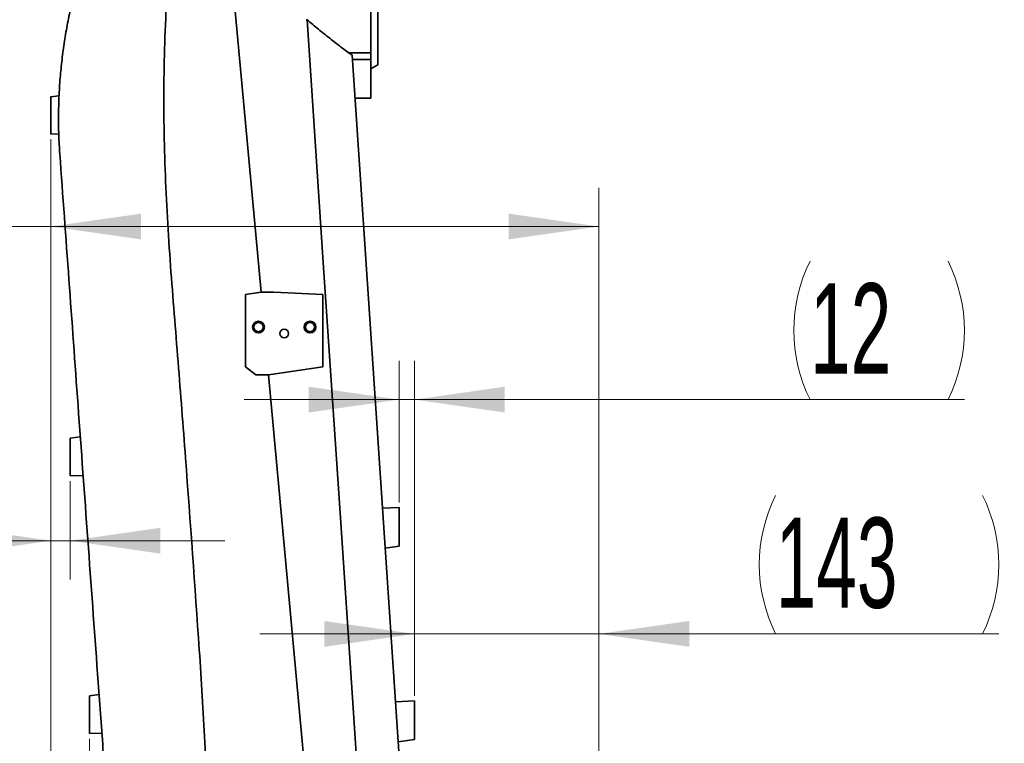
# Model space of a CAD drawing. Header units: millimetres. Extents: x 0 to 12118, y 0 to 8400.
# Tile 36 of 127: x 4061 to 4824, y 4526 to 5087. Entities that reach past the tile are written whole.
import ezdxf

# ---------------------------------------------------------------- set-up
doc = ezdxf.new("R2010")
doc.units = ezdxf.units.MM
doc.header["$LTSCALE"] = 20
doc.styles.add('SLDTEXTSTYLE0', font='TXT', dxfattribs={"width": 0.605})
doc.dimstyles.new('SLDDIMSTYLE1', dxfattribs={"dimtxt": 70, "dimasz": 70, "dimexe": 0, "dimexo": 0.0625, "dimgap": 17.5, "dimtad": 1, "dimdec": 1, "dimrnd": 1e-09, "dimzin": 12, "dimdsep": 46, "dimtxsty": 'SLDTEXTSTYLE0', "dimsah": 1, "dimcen": 0.09, "dimadec": 0, "dimazin": 3, "dimtfac": 1, "dimtmove": 0, "dimatfit": 0, "dimfxl": 1, "dimfrac": 2, "dimtolj": 1, "dimtzin": 12, "dimarcsym": 0})
doc.dimstyles.new('SLDDIMSTYLE2', dxfattribs={"dimtxt": 70, "dimasz": 70, "dimexe": 0, "dimexo": 0.0625, "dimgap": 17.5, "dimtad": 1, "dimdec": 1, "dimrnd": 1e-09, "dimzin": 12, "dimdsep": 46, "dimtxsty": 'SLDTEXTSTYLE0', "dimsah": 1, "dimcen": 0.09, "dimadec": 0, "dimazin": 3, "dimtfac": 1, "dimtofl": 0, "dimtmove": 0, "dimatfit": 3, "dimfxl": 1, "dimfrac": 2, "dimtolj": 1, "dimtzin": 12, "dimarcsym": 0})

# ---------------------------------------------------------------- blocks, each defined once
blk = doc.blocks.new('_D_29')
at = {"color": 7, "linetype": 'Continuous', "lineweight": 0}
for p, q in [((4084.69, 4994.61), (4084.69, 4896.9)), ((4509.69, 3835.54), (4509.69, 4956.9)), ((4084.69, 4926.9), (3685.36, 4926.9)), ((4084.69, 4926.9), (4509.69, 4926.9))]:
    blk.add_line(p, q, dxfattribs=at)
at = {"color": 7, "linetype": 'Continuous', "lineweight": 18}
for points in [[(4084.69, 4926.9), (4154.69, 4916.9), (4154.69, 4936.9)], [(4509.69, 4926.9), (4439.69, 4936.9), (4439.69, 4916.9)]]:
    blk.add_solid(points, dxfattribs=at)
at = {"color": 7, "linetype": 'Continuous', "lineweight": 18, "insert": (3685.36, 5017.14), "char_height": 70, "attachment_point": 1, "style": 'SLDTEXTSTYLE0'}
blk.add_mtext('*)', dxfattribs=at)
blk = doc.blocks.new('_D_32')
at = {"color": 7, "linetype": 'Continuous', "lineweight": 0}
for p, q in [((4366.69, 4562.87), (4366.69, 4640.89)), ((4509.69, 3835.54), (4509.69, 4640.89)), ((4366.69, 4610.89), (4246.69, 4610.89)), ((4509.69, 4610.89), (4366.69, 4610.89)), ((4509.69, 4610.89), (4819.8, 4610.89))]:
    blk.add_line(p, q, dxfattribs=at)
at = {"color": 7, "linetype": 'Continuous', "lineweight": 18}
for centre, start, end in [((4754.14, 4664.61), 153.43495, 206.56505), ((4699.69, 4664.61), 333.43495, 26.56505)]:
    blk.add_arc(centre, 120.11, start, end, dxfattribs=at)
for points in [[(4366.69, 4610.89), (4296.69, 4620.89), (4296.69, 4600.89)], [(4509.69, 4610.89), (4579.69, 4600.89), (4579.69, 4620.89)]]:
    blk.add_solid(points, dxfattribs=at)
at = {"color": 7, "linetype": 'Continuous', "lineweight": 18, "insert": (4646.71, 4701.13), "char_height": 70, "attachment_point": 1, "style": 'SLDTEXTSTYLE0'}
blk.add_mtext('143', dxfattribs=at)
blk = doc.blocks.new('_D_39')
at = {"color": 7, "linetype": 'Continuous', "lineweight": 0}
for p, q in [((4354.69, 4712.87), (4354.69, 4822.63)), ((4366.69, 4562.87), (4366.69, 4822.63)), ((4354.69, 4792.63), (4234.69, 4792.63)), ((4366.69, 4792.63), (4354.69, 4792.63)), ((4366.69, 4792.63), (4793.07, 4792.63))]:
    blk.add_line(p, q, dxfattribs=at)
at = {"color": 7, "linetype": 'Continuous', "lineweight": 18}
for centre, start, end in [((4780.87, 4846.35), 153.43495, 206.56505), ((4672.96, 4846.35), 333.43495, 26.56505)]:
    blk.add_arc(centre, 120.11, start, end, dxfattribs=at)
for points in [[(4354.69, 4792.63), (4284.69, 4802.63), (4284.69, 4782.63)], [(4366.69, 4792.63), (4436.69, 4782.63), (4436.69, 4802.63)]]:
    blk.add_solid(points, dxfattribs=at)
at = {"color": 7, "linetype": 'Continuous', "lineweight": 18, "insert": (4673.44, 4882.87), "char_height": 70, "attachment_point": 1, "style": 'SLDTEXTSTYLE0'}
blk.add_mtext('12', dxfattribs=at)
blk = doc.blocks.new('_D_40')
at = {"color": 7, "linetype": 'Continuous', "lineweight": 0}
for p, q in [((4084.69, 4994.61), (4084.69, 4653.17)), ((4099.69, 4729.48), (4099.69, 4653.17)), ((4084.69, 4683.17), (3602.29, 4683.17)), ((4084.69, 4683.17), (4099.69, 4683.17)), ((4099.69, 4683.17), (4219.69, 4683.17))]:
    blk.add_line(p, q, dxfattribs=at)
at = {"color": 7, "linetype": 'Continuous', "lineweight": 18}
for points in [[(4084.69, 4683.17), (4014.69, 4693.17), (4014.69, 4673.17)], [(4099.69, 4683.17), (4169.69, 4673.17), (4169.69, 4693.17)]]:
    blk.add_solid(points, dxfattribs=at)
at = {"color": 7, "linetype": 'Continuous', "lineweight": 18, "char_height": 70, "attachment_point": 1, "style": 'SLDTEXTSTYLE0'}
for s, insert in [('(M8)', (3735.48, 4773.41)), ('15', (3602.29, 4773.41))]:
    blk.add_mtext(s, dxfattribs=dict(at, insert=insert))
blk = doc.blocks.new('_D_41')
at = {"color": 7, "linetype": 'Continuous', "lineweight": 0}
for p, q in [((4084.69, 4994.61), (4084.69, 4403.51)), ((4114.69, 4529.5), (4114.69, 4403.51)), ((4084.69, 4433.51), (3491.31, 4433.51)), ((4114.69, 4433.51), (4084.69, 4433.51)), ((4114.69, 4433.51), (4234.69, 4433.51))]:
    blk.add_line(p, q, dxfattribs=at)
at = {"color": 7, "linetype": 'Continuous', "lineweight": 18}
for points in [[(4084.69, 4433.51), (4014.69, 4443.51), (4014.69, 4423.51)], [(4114.69, 4433.51), (4184.69, 4423.51), (4184.69, 4443.51)]]:
    blk.add_solid(points, dxfattribs=at)
at = {"color": 7, "linetype": 'Continuous', "lineweight": 18, "char_height": 70, "attachment_point": 1, "style": 'SLDTEXTSTYLE0'}
for s, insert in [('(2x M8)', (3624.5, 4523.75)), ('30', (3491.31, 4523.75))]:
    blk.add_mtext(s, dxfattribs=dict(at, insert=insert))

msp = doc.modelspace()

# ---------------------------------------------------------------- linework, layer by layer
at = {"color": 7, "linetype": 'Continuous', "lineweight": 35}
for p, q in [((4210.344173, 5283.593175), (4247.673424, 4875.870777)), ((4338.19209, 5052.340413), (4338.19209, 5101.074135)), ((4332.69209, 5098.385789), (4332.69209, 5061.565595)), ((4315.861119, 5061.565595), (4332.69209, 5061.565595)), ((4318.271874, 5059.782438), (4362.939537, 4392.832921)), ((4318.495533, 5056.442906), (4332.69209, 5056.442906)), ((4332.69209, 5061.565595), (4332.69209, 5056.442906)), ((4332.69209, 5056.442906), (4332.69209, 5026.571339)), ((4332.69209, 5049.164986), (4338.19209, 5052.340413)), ((4091.053299, 5028.382284), (4084.53811, 5027.446076)), ((4320.496123, 5026.571339), (4332.69209, 5026.571339)), ((4084.692126, 4998.591083), (4090.815579, 4998.829658)), ((4247.673424, 4875.870777), (4235.69209, 4874.137588)), ((4235.69209, 4874.137588), (4235.69209, 4817.969406)), ((4257.673424, 4875.870777), (4247.673424, 4875.870777)), ((4295.69209, 4874.137588), (4257.673424, 4875.870777)), ((4295.69209, 4817.969406), (4295.69209, 4874.137588)), ((4235.69209, 4817.969406), (4243.532979, 4811.870777)), ((4253.532979, 4811.870777), (4295.69209, 4817.969406)), ((4243.532979, 4811.870777), (4253.532979, 4811.870777)), ((4253.532979, 4811.870777), (4292.061545, 4391.049059)), ((4107.542926, 4763.870777), (4099.68548, 4762.734139)), ((4099.631907, 4733.477637), (4109.722554, 4733.870777)), ((4354.69209, 4708.870777), (4341.80713, 4708.368768)), ((4343.887379, 4677.307795), (4343.891401, 4677.308377)), ((4343.891441, 4677.308383), (4354.69209, 4678.870777)), ((4114.69209, 4562.80296), (4122.073782, 4563.870777)), ((4366.69209, 4558.870777), (4351.858177, 4558.292835)), ((4114.69209, 4533.49826), (4124.25341, 4533.870777)), ((4353.956179, 4527.028433), (4366.69209, 4528.870777)), ((4353.95209, 4527.027841), (4353.956139, 4527.028427))]:
    msp.add_line(p, q, dxfattribs=at)
at = {"color": 8, "linetype": 'Continuous', "lineweight": 18}
for p, q in [((4084.69209, 4998.608741), (4090.815343, 4998.847308)), ((4084.69209, 4998.591085), (4090.815579, 4998.829661))]:
    msp.add_line(p, q, dxfattribs=at)
at = {"color": 7, "linetype": 'Continuous', "lineweight": 35, "flags": 128}
msp.add_lwpolyline([(4329.766501, 4394.312761), (4309.492639, 4697.029268), (4295.963819, 4899.033116), (4283.353591, 5087.321177)], dxfattribs=at)
at = {"color": 7, "linetype": 'Continuous', "lineweight": 35}
for centre, radius in [((4245.69209, 4848.870777), 4.55), ((4245.69209, 4848.870777), 3.55), ((4285.69209, 4848.870777), 4.55), ((4285.69209, 4848.870777), 3.55), ((4265.69209, 4843.870777), 3.4)]:
    msp.add_circle(centre, radius, dxfattribs=at)
msp.add_ellipse((7769.709205, 5268.870777), major_axis=(5721.205671, -24.694639), ratio=0.0433323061, start_param=4.0571590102, end_param=4.057304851, dxfattribs=at)
for points, knots in [([(4183.020985, 5280.954938), (4182.586306, 5279.227161), (4181.716726, 5275.770726), (4180.866734, 5268.079558), (4180.499443, 5257.971226), (4180.624041, 5245.464348), (4181.097191, 5232.958699), (4181.538571, 5220.45439), (4181.693794, 5207.945984), (4180.464147, 5187.169304), (4177.70416, 5158.18558), (4175.296157, 5120.840278), (4173.381419, 5083.475246), (4172.309821, 5046.071237), (4172.240076, 5008.645524), (4173.149629, 4971.221542), (4174.884629, 4933.829461), (4178.27233, 4884.081939), (4183.455297, 4822.007882), (4190.97926, 4722.6552), (4197.29887, 4636.191318), (4202.167648, 4562.596046), (4204.137722, 4526.744641), (4206.113121, 4490.893607), (4208.337791, 4455.064511), (4210.990168, 4419.269349), (4213.444785, 4395.47397), (4214.672061, 4383.576587)], [0, 0, 0, 0, 0.0059265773, 0.0118561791, 0.0257392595, 0.0396394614, 0.0535619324, 0.0674830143, 0.0813800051, 0.0952609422, 0.1368413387, 0.1784276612, 0.2200085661, 0.2615815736, 0.3031897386, 0.3448097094, 0.3864346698, 0.4280496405, 0.5111572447, 0.5942640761, 0.7604779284, 0.8003992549, 0.8403290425, 0.8802591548, 0.9201809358, 0.9600914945, 1, 1, 1, 1]), ([(4100.573363, 5098.46603), (4099.57835, 5093.853659), (4097.588338, 5084.628983), (4095.197872, 5070.599629), (4093.261157, 5056.44635), (4091.824228, 5042.062892), (4090.904014, 5027.510353), (4090.540239, 5012.773485), (4090.703804, 4997.99591), (4091.304223, 4988.162118), (4091.60443, 4983.245265)], [0, 0, 0, 0, 0.12253527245, 0.24506878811, 0.36847386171, 0.49187668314, 0.61831122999, 0.74474321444, 0.87237271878, 1, 1, 1, 1]), ([(4283.353591, 5087.321177), (4286.299836, 5084.836234), (4292.195994, 5079.863252), (4300.968983, 5072.825406), (4309.684977, 5066.072542), (4315.408268, 5061.880097), (4318.271874, 5059.782438)], [0, 0, 0, 0, 0.2491947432, 0.4986998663, 0.7491782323, 1, 1, 1, 1]), ([(4084.69209, 5027.437881), (4084.69209, 5027.291138), (4084.69209, 5026.971157), (4084.69209, 5025.989243), (4084.69209, 5024.632006), (4084.69209, 5022.923011), (4084.69209, 5020.962464), (4084.69209, 5018.766003), (4084.69209, 5016.440127), (4084.69209, 5014.003708), (4084.69209, 5011.566706), (4084.69209, 5009.151826), (4084.69209, 5006.865735), (4084.69209, 5004.734368), (4084.69209, 5002.854107), (4084.69209, 5001.249602), (4084.69209, 4999.994483), (4084.69209, 4999.111483), (4084.69209, 4998.671629), (4084.69209, 4998.626327), (4084.69209, 4998.608741)], [0, 0, 0, 0, 0.0480993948, 0.1048832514, 0.1633366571, 0.21973924, 0.2778036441, 0.3337864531, 0.391400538, 0.4472686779, 0.5047470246, 0.5608156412, 0.6184923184, 0.6748982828, 0.732925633, 0.789584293, 0.847882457, 0.9046003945, 0.9629682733, 1, 1, 1, 1]), ([(4131.364773, 4435.991303), (4130.941644, 4441.815175), (4130.095371, 4453.463124), (4127.931926, 4483.24037), (4124.871356, 4525.365496), (4119.70647, 4596.45402), (4113.338356, 4684.103554), (4105.931174, 4786.054626), (4098.685087, 4885.788423), (4093.964648, 4950.759666), (4091.60443, 4983.245265)], [0, 0, 0, 0, 0.0318915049, 0.0637841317, 0.1633788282, 0.2629738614, 0.4533860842, 0.6437987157, 0.821899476, 1, 1, 1, 1]), ([(4099.69209, 4733.479982), (4099.69209, 4733.518671), (4099.69209, 4733.597174), (4099.69209, 4734.228509), (4099.69209, 4735.226639), (4099.69209, 4736.582815), (4099.69209, 4738.273303), (4099.69209, 4740.227376), (4099.69209, 4742.424316), (4099.69209, 4744.769581), (4099.69209, 4747.235511), (4099.69209, 4749.711148), (4099.69209, 4752.165932), (4099.69209, 4754.484748), (4099.69209, 4756.641248), (4099.69209, 4758.532099), (4099.69209, 4760.137397), (4099.69209, 4761.385931), (4099.69209, 4762.246839), (4099.69209, 4762.699114), (4099.69209, 4762.69137), (4099.69209, 4762.68844)], [0, 0, 0, 0, 0.0524854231, 0.1064969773, 0.1589815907, 0.2129804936, 0.265612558, 0.3197512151, 0.3727266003, 0.4272196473, 0.4805314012, 0.5353815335, 0.5888248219, 0.6438214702, 0.6971816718, 0.7521031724, 0.8052074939, 0.8598719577, 0.912636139, 0.9669476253, 1, 1, 1, 1]), ([(4354.69209, 4678.919327), (4354.69209, 4678.919373), (4354.69209, 4678.919486), (4354.69209, 4679.408688), (4354.69209, 4680.299907), (4354.69209, 4681.605171), (4354.69209, 4683.238722), (4354.69209, 4685.195969), (4354.69209, 4687.379443), (4354.69209, 4689.770309), (4354.69209, 4692.254101), (4354.69209, 4694.805936), (4354.69209, 4697.305864), (4354.69209, 4699.731138), (4354.69209, 4701.966233), (4354.69209, 4703.993427), (4354.69209, 4705.714131), (4354.69209, 4707.117023), (4354.69209, 4708.125158), (4354.69209, 4708.757764), (4354.69209, 4708.825886), (4354.69209, 4708.85948)], [0, 0, 0, 0, 0.0365919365, 0.0894751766, 0.143883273, 0.1968101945, 0.2512616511, 0.3042551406, 0.3587835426, 0.4117840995, 0.4663291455, 0.5192577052, 0.5737298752, 0.626613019, 0.6810359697, 0.7339028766, 0.788302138, 0.8411825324, 0.8955882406, 0.9485098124, 1, 1, 1, 1]), ([(4114.69209, 4562.80296), (4114.69209, 4562.764205), (4114.69209, 4562.685567), (4114.69209, 4562.053146), (4114.69209, 4561.053298), (4114.69209, 4559.694795), (4114.69209, 4558.001424), (4114.69209, 4556.044027), (4114.69209, 4553.843318), (4114.69209, 4551.494064), (4114.69209, 4549.024002), (4114.69209, 4546.544296), (4114.69209, 4544.085496), (4114.69209, 4541.762826), (4114.69209, 4539.602597), (4114.69209, 4537.708584), (4114.69209, 4536.09981), (4114.69209, 4534.851465), (4114.69209, 4533.980512), (4114.69209, 4533.555977), (4114.69209, 4533.514105), (4114.69209, 4533.49826)], [0, 0, 0, 0, 0.052486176, 0.1064984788, 0.1589838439, 0.2129835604, 0.265614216, 0.3197514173, 0.3727266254, 0.4272197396, 0.4805281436, 0.5353747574, 0.5888138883, 0.6438058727, 0.6971674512, 0.7520903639, 0.8051987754, 0.8598678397, 0.9126291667, 0.9669376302, 1, 1, 1, 1]), ([(4366.69209, 4528.919327), (4366.69209, 4528.919373), (4366.69209, 4528.919486), (4366.69209, 4529.408688), (4366.69209, 4530.299907), (4366.69209, 4531.605171), (4366.69209, 4533.238722), (4366.69209, 4535.195969), (4366.69209, 4537.379443), (4366.69209, 4539.770309), (4366.69209, 4542.254101), (4366.69209, 4544.805936), (4366.69209, 4547.305864), (4366.69209, 4549.731138), (4366.69209, 4551.966233), (4366.69209, 4553.993427), (4366.69209, 4555.714131), (4366.69209, 4557.117023), (4366.69209, 4558.125158), (4366.69209, 4558.757764), (4366.69209, 4558.825886), (4366.69209, 4558.85948)], [0, 0, 0, 0, 0.03659193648, 0.08947517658, 0.14388327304, 0.19681019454, 0.25126165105, 0.30425514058, 0.35878354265, 0.41178409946, 0.46632914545, 0.51925770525, 0.57372987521, 0.62661301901, 0.68103596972, 0.73390287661, 0.78830213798, 0.84118253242, 0.89558824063, 0.9485098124, 1, 1, 1, 1])]:
    msp.add_open_spline(points, degree=3, knots=knots, dxfattribs=at)

# ---------------------------------------------------------------- dimensions: what is measured, and where the dimension line sits
at = {"color": 7, "linetype": 'Continuous', "lineweight": 18}
dim = msp.add_linear_dim(base=(4509.69209, 4926.902495), p1=(4084.69209, 4998.608741), p2=(4509.69209, 3831.542557), dimstyle='SLDDIMSTYLE2', dxfattribs=at)
dim.commit()
dim.dimension.update_dxf_attribs({"geometry": '_D_29', "text_midpoint": (3720.067349, 4926.902495), "dimtype": 160})
for base, p1, p2, text, picture, middle in [((4084.69209, 4433.511856), (4114.69209, 4533.49826), (4084.69209, 4998.608741), '<> (2x M8)', '_D_41', (3721.0904, 4433.511856)), ((4099.69209, 4683.173383), (4084.69209, 4998.608741), (4099.69209, 4733.479982), '<> (M8)', '_D_40', (3767.908541, 4683.173383)), ((4354.69209, 4792.634824), (4366.69209, 4558.870777), (4354.69209, 4708.870777), '(<>)', '_D_39', (4726.913585, 4792.634824)), ((4366.69209, 4610.892947), (4509.69209, 3831.542557), (4366.69209, 4558.870777), '(<>)', '_D_32', (4726.913585, 4610.892947))]:
    dim = msp.add_linear_dim(base=base, p1=p1, p2=p2, text=text, dimstyle='SLDDIMSTYLE1', dxfattribs=at)
    dim.commit()
    dim.dimension.update_dxf_attribs({"geometry": picture, "text_midpoint": middle, "dimtype": 160})

doc.saveas('drawing.dxf')
